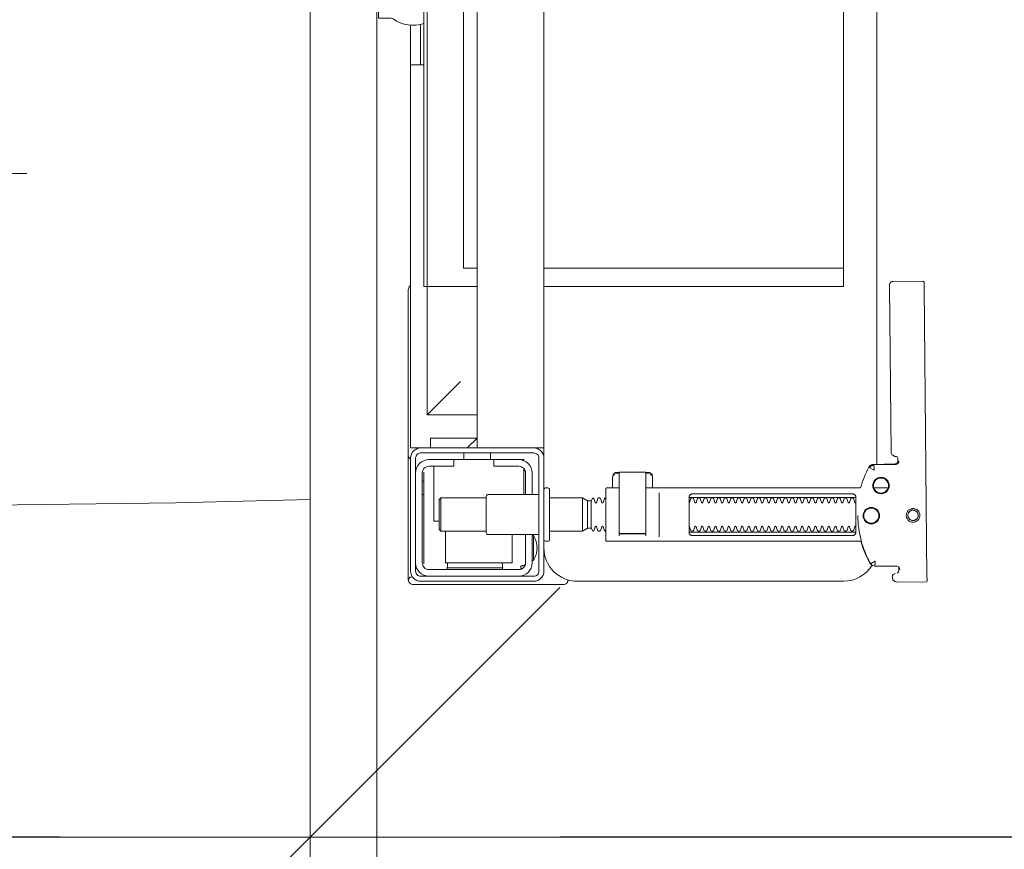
# Model space of a CAD drawing. Header units: millimetres. Extents: x 23192 to 177760, y -399809 to -79279.
# Tile 242 of 256: x 59706 to 59735, y -198014 to -197989. Entities that reach past the tile are written whole.
import ezdxf

# ---------------------------------------------------------------- set-up
doc = ezdxf.new("R2010")
doc.units = ezdxf.units.MM
doc.layers.get('0').update_dxf_attribs({"lineweight": 0})
for name, color, linetype, lineweight in [('!! 2 ZABUDOWA GK-MDF', 54, 'Continuous', 13), ('!! 2_wypos-sanitarne', 240, 'Continuous', 9), ('!! wymiary osi', 250, 'Continuous', 9)]:
    doc.layers.add(name, color=color, linetype=linetype, lineweight=lineweight)
doc.layers.add('!!_@ wypos sanit nd', color=7, linetype='Continuous', lineweight=0, plot=False)
doc.styles.add('TXT', font='simplex.shx')
doc.dimstyles.new('DIM50', dxfattribs={"dimscale": 5, "dimtxt": 2.5, "dimasz": 1.5, "dimexe": 0, "dimexo": 0, "dimgap": 0.5, "dimtad": 1, "dimdec": 4, "dimrnd": 0.5, "dimdsep": 46, "dimtxsty": 'TXT', "dimblk1": 'TICK1', "dimblk2": 'TICK1', "dimsah": 1, "dimcen": 0, "dimse1": 1, "dimse2": 1, "dimclrd": 1, "dimclre": 7, "dimclrt": 9, "dimadec": 0, "dimazin": 0, "dimtfac": 1, "dimtdec": 4, "dimtmove": 2, "dimatfit": 3, "dimldrblk": 'TICK1', "dimfxl": 1, "dimtolj": 1, "dimarcsym": 0})

# ---------------------------------------------------------------- blocks, each defined once
blk = doc.blocks.new('A$C6ce7c513')
at = {"lineweight": 0}
for points in [[(0.17745, -0.11986), (0.17695, -0.08064), (0.17646, -0.04094), (0.17548, -0.00049)], [(-0.17548, -0.00049), (0.17547, -0.00049)], [(0.07756, -0.08557), (0.07756, -0.09717)]]:
    blk.add_lwpolyline(points, dxfattribs=at)
blk = doc.blocks.new('A$Cff2eaf8b')
for points in [[(0.16424, 0.07378), (0.16327, 0.07377), (0.16304, 0.07374), (0.16282, 0.07366), (0.16262, 0.07353), (0.16265, 0.07357), (0.16258, 0.07337), (0.16257, 0.07317, -0.157432), (0.16238, 0.07258), (0.1621, 0.07218, -0.241147), (0.16129, 0.07175), (0.1115, 0.07128), (0.11133, 0.07127), (0.11119, 0.07127), (0.11107, 0.07127), (0.11094, 0.07128), (0.11078, 0.0713), (0.11062, 0.07135), (0.11047, 0.07143), (0.11033, 0.07153), (0.11022, 0.07165), (0.11012, 0.07179), (0.11005, 0.07194), (0.11001, 0.0721), (0.10999, 0.07227), (0.10995, 0.08127), (0.11022, 0.08166)], [(0.19647, 0.0744), (0.19626, 0.07438), (0.19604, 0.0743), (0.19585, 0.07417), (0.19566, 0.07396, 0.132231), (0.19551, 0.07346), (0.19546, 0.06691)], [(0.19768, 0.0731, 0.415336), (0.19869, 0.07211)], [(0.19885, 0.07212), (0.19898, 0.07212), (0.19912, 0.07213), (0.19927, 0.07216), (0.1994, 0.07222), (0.19953, 0.07229), (0.19965, 0.07238), (0.19975, 0.07248), (0.20007, 0.07294, 0.158481), (0.20025, 0.07353)], [(0.18031, 0.06175, 0.125713), (0.19466, 0.06556, 0.121439), (0.19519, 0.06605, -0.262119), (0.2, 0.0575), (0.2, -0.0225, -0.414214), (0.19, -0.0325), (0.18751, -0.0325, 0.405519), (0.188, -0.032), (0.188, -0.0313, 0.414214), (0.1875, -0.0308), (0.1725, -0.0308, 0.414214), (0.172, -0.0313), (0.172, -0.032, 0.405519), (0.17249, -0.0325, 0.001664), (0.15993, -0.0325)], [(0.172, -0.00986), (0.172, -0.01366, 0.414214), (0.1722, -0.01386), (0.18462, -0.01386), (0.1878, -0.01386, 0.414214), (0.188, -0.01366), (0.188, 0.06267), (0.18885, 0.06292), (0.18969, 0.06319), (0.19052, 0.0635), (0.19134, 0.06382), (0.19215, 0.06417), (0.19295, 0.06454), (0.19374, 0.06494), (0.19456, 0.06538), (0.19464, 0.06544), (0.19473, 0.0655), (0.19481, 0.06557), (0.19488, 0.06564), (0.19495, 0.06572), (0.19502, 0.06581)], [(0.17647, 0.01114, 0.182836), (0.17636, 0.01123), (0.17515, 0.01163, 0.050055), (0.175, 0.0119), (0.175, 0.01218, 0.050055), (0.17515, 0.01244), (0.17636, 0.01285, 0.719897), (0.17636, 0.01323), (0.17515, 0.01363, 0.050055), (0.175, 0.0139), (0.175, 0.01418, 0.050055), (0.17515, 0.01444), (0.17636, 0.01485, 0.719897), (0.17636, 0.01523), (0.17515, 0.01563, 0.050055), (0.175, 0.0159), (0.175, 0.01618, 0.050055), (0.17515, 0.01644), (0.17636, 0.01685, 0.719897), (0.17636, 0.01723), (0.17515, 0.01763, 0.050055), (0.175, 0.0179), (0.175, 0.01818, 0.050055), (0.17515, 0.01844), (0.17636, 0.01885, 0.719897), (0.17636, 0.01923), (0.17515, 0.01963, 0.050055), (0.175, 0.0199), (0.175, 0.02018, 0.050055), (0.17515, 0.02044), (0.17636, 0.02085, 0.719897), (0.17636, 0.02123), (0.17515, 0.02163, 0.050055), (0.175, 0.0219), (0.175, 0.02218, 0.050055), (0.17515, 0.02244), (0.17636, 0.02285, 0.719897), (0.17636, 0.02323), (0.17515, 0.02363, 0.050055), (0.175, 0.0239), (0.175, 0.02418, 0.050055), (0.17515, 0.02444), (0.17636, 0.02485, 0.719897), (0.17636, 0.02523), (0.17515, 0.02563, 0.050055), (0.175, 0.0259), (0.175, 0.02618, 0.050055), (0.17515, 0.02644), (0.17636, 0.02685, 0.719897), (0.17636, 0.02723), (0.17515, 0.02763, 0.050055), (0.175, 0.0279), (0.175, 0.02818, 0.050055), (0.17515, 0.02844), (0.17636, 0.02885, 0.719897), (0.17636, 0.02923), (0.17515, 0.02963, 0.050055), (0.175, 0.0299), (0.175, 0.03018, 0.050055), (0.17515, 0.03044), (0.17636, 0.03085, 0.719897), (0.17636, 0.03123), (0.17515, 0.03163, 0.050055), (0.175, 0.0319), (0.175, 0.03218, 0.050055), (0.17515, 0.03244), (0.17636, 0.03285, 0.719897), (0.17636, 0.03323), (0.17515, 0.03363, 0.050055), (0.175, 0.0339), (0.175, 0.03418, 0.050055), (0.17515, 0.03444), (0.17636, 0.03485, 0.719897), (0.17636, 0.03523), (0.17515, 0.03563, 0.050055), (0.175, 0.0359), (0.175, 0.03618, 0.050055), (0.17515, 0.03644), (0.17636, 0.03685, 0.719897), (0.17636, 0.03723), (0.17515, 0.03763, 0.050055), (0.175, 0.0379), (0.175, 0.03818, 0.050055), (0.17515, 0.03844), (0.17636, 0.03885, 0.719897), (0.17636, 0.03923), (0.17515, 0.03963, 0.050055), (0.175, 0.0399), (0.175, 0.04018, 0.050055), (0.17515, 0.04044), (0.17636, 0.04085, 0.719897), (0.17636, 0.04123), (0.17515, 0.04163, 0.050055), (0.175, 0.0419), (0.175, 0.04218, 0.050055), (0.17515, 0.04244), (0.17636, 0.04285, 0.719897), (0.17636, 0.04323), (0.17515, 0.04363, 0.050055), (0.175, 0.0439), (0.175, 0.04418, 0.050055), (0.17515, 0.04444), (0.17636, 0.04485, 0.719897), (0.17636, 0.04523), (0.17515, 0.04563, 0.050055), (0.175, 0.0459), (0.175, 0.04618, 0.050055), (0.17515, 0.04644), (0.17636, 0.04685, 0.719897), (0.17636, 0.04723), (0.17515, 0.04763, 0.050055), (0.175, 0.0479), (0.175, 0.04818, 0.050055), (0.17515, 0.04844), (0.17636, 0.04885, 0.719897), (0.17636, 0.04923), (0.17515, 0.04963, 0.050055), (0.175, 0.0499), (0.175, 0.05018, 0.050055), (0.17515, 0.05044), (0.17636, 0.05085, 0.719897), (0.17636, 0.05123), (0.17515, 0.05163, 0.050055), (0.175, 0.0519), (0.175, 0.05218, 0.050055), (0.17515, 0.05244), (0.17636, 0.05285, 0.719897), (0.17636, 0.05323), (0.17515, 0.05363, 0.050055), (0.175, 0.0539), (0.175, 0.05418, 0.050055), (0.17515, 0.05444), (0.17636, 0.05485, 0.719897), (0.17636, 0.05523), (0.17515, 0.05563, 0.050055), (0.175, 0.0559), (0.175, 0.05618, 0.050055), (0.17515, 0.05644), (0.17636, 0.05685, 0.719897), (0.17636, 0.05723), (0.17515, 0.05763, 0.050055), (0.175, 0.0579), (0.175, 0.05818, 0.050055), (0.17515, 0.05844), (0.17636, 0.05885, 0.719897), (0.17636, 0.05923), (0.17515, 0.05963, 0.050055), (0.175, 0.0599), (0.175, 0.06018, 0.050055), (0.17515, 0.06044), (0.17636, 0.06085, 0.474594), (0.17647, 0.06114)], [(0.18353, 0.06114, 0.474594), (0.18364, 0.06085), (0.18485, 0.06044, 0.050055), (0.185, 0.06018), (0.185, 0.0599, 0.050055), (0.18485, 0.05963), (0.18364, 0.05923, 0.719897), (0.18364, 0.05885), (0.18485, 0.05844, 0.050055), (0.185, 0.05818), (0.185, 0.0579, 0.050055), (0.18485, 0.05763), (0.18364, 0.05723, 0.719897), (0.18364, 0.05685), (0.18485, 0.05644, 0.050055), (0.185, 0.05618), (0.185, 0.0559, 0.050055), (0.18485, 0.05563), (0.18364, 0.05523, 0.719897), (0.18364, 0.05485), (0.18485, 0.05444, 0.050055), (0.185, 0.05418), (0.185, 0.0539, 0.050055), (0.18485, 0.05363), (0.18364, 0.05323, 0.719897), (0.18364, 0.05285), (0.18485, 0.05244, 0.050055), (0.185, 0.05218), (0.185, 0.0519, 0.050055), (0.18485, 0.05163), (0.18364, 0.05123, 0.719897), (0.18364, 0.05085), (0.18485, 0.05044, 0.050055), (0.185, 0.05018), (0.185, 0.0499, 0.050055), (0.18485, 0.04963), (0.18364, 0.04923, 0.719897), (0.18364, 0.04885), (0.18485, 0.04844, 0.050055), (0.185, 0.04818), (0.185, 0.0479, 0.050055), (0.18485, 0.04763), (0.18364, 0.04723, 0.719897), (0.18364, 0.04685), (0.18485, 0.04644, 0.050055), (0.185, 0.04618), (0.185, 0.0459, 0.050055), (0.18485, 0.04563), (0.18364, 0.04523, 0.719897), (0.18364, 0.04485), (0.18485, 0.04444, 0.050055), (0.185, 0.04418), (0.185, 0.0439, 0.050055), (0.18485, 0.04363), (0.18364, 0.04323, 0.719897), (0.18364, 0.04285), (0.18485, 0.04244, 0.050055), (0.185, 0.04218), (0.185, 0.0419, 0.050055), (0.18485, 0.04163), (0.18364, 0.04123, 0.719897), (0.18364, 0.04085), (0.18485, 0.04044, 0.050055), (0.185, 0.04018), (0.185, 0.0399, 0.050055), (0.18485, 0.03963), (0.18364, 0.03923, 0.719897), (0.18364, 0.03885), (0.18485, 0.03844, 0.050055), (0.185, 0.03818), (0.185, 0.0379, 0.050055), (0.18485, 0.03763), (0.18364, 0.03723, 0.719897), (0.18364, 0.03685), (0.18485, 0.03644, 0.050055), (0.185, 0.03618), (0.185, 0.0359, 0.050055), (0.18485, 0.03563), (0.18364, 0.03523, 0.719897), (0.18364, 0.03485), (0.18485, 0.03444, 0.050055), (0.185, 0.03418), (0.185, 0.0339, 0.050055), (0.18485, 0.03363), (0.18364, 0.03323, 0.719897), (0.18364, 0.03285), (0.18485, 0.03244, 0.050055), (0.185, 0.03218), (0.185, 0.0319, 0.050055), (0.18485, 0.03163), (0.18364, 0.03123, 0.719897), (0.18364, 0.03085), (0.18485, 0.03044, 0.050055), (0.185, 0.03018), (0.185, 0.0299, 0.050055), (0.18485, 0.02963), (0.18364, 0.02923, 0.719897), (0.18364, 0.02885), (0.18485, 0.02844, 0.050055), (0.185, 0.02818), (0.185, 0.0279, 0.050055), (0.18485, 0.02763), (0.18364, 0.02723, 0.719897), (0.18364, 0.02685), (0.18485, 0.02644, 0.050055), (0.185, 0.02618), (0.185, 0.0259, 0.050055), (0.18485, 0.02563), (0.18364, 0.02523, 0.719897), (0.18364, 0.02485), (0.18485, 0.02444, 0.050055), (0.185, 0.02418), (0.185, 0.0239, 0.050055), (0.18485, 0.02363), (0.18364, 0.02323, 0.719897), (0.18364, 0.02285), (0.18485, 0.02244, 0.050055), (0.185, 0.02218), (0.185, 0.0219, 0.050055), (0.18485, 0.02163), (0.18364, 0.02123, 0.719897), (0.18364, 0.02085), (0.18485, 0.02044, 0.050055), (0.185, 0.02018), (0.185, 0.0199, 0.050055), (0.18485, 0.01963), (0.18364, 0.01923, 0.719897), (0.18364, 0.01885), (0.18485, 0.01844, 0.050055), (0.185, 0.01818), (0.185, 0.0179, 0.050055), (0.18485, 0.01763), (0.18364, 0.01723, 0.719897), (0.18364, 0.01685), (0.18485, 0.01644, 0.050055), (0.185, 0.01618), (0.185, 0.0159, 0.050055), (0.18485, 0.01563), (0.18364, 0.01523, 0.719897), (0.18364, 0.01485), (0.18485, 0.01444, 0.050055), (0.185, 0.01418), (0.185, 0.0139, 0.050055), (0.18485, 0.01363), (0.18364, 0.01323, 0.719897), (0.18364, 0.01285), (0.18485, 0.01244, 0.050055), (0.185, 0.01218), (0.185, 0.0119, 0.050055), (0.18485, 0.01163), (0.18364, 0.01123, 0.182836), (0.18353, 0.01114)], [(0.18575, -0.00966), (0.18575, -0.00207), (0.18572, -0.00196), (0.18564, -0.00189), (0.18554, -0.00186), (0.18565, -0.00188), (0.18573, -0.00194), (0.18577, -0.00204), (0.18577, -0.00966), (0.18574, -0.00977), (0.18566, -0.00984), (0.18547, -0.00986), (0.18558, -0.00981), (0.18563, -0.00966), (0.18563, -0.00206), (0.18557, -0.00191), (0.18547, -0.00186), (0.16743, -0.00186, 0.414214), (0.16723, -0.00206), (0.16723, -0.00966, 0.414214), (0.16743, -0.00986), (0.18547, -0.00986)], [(0.18555, -0.00986, 0.414213), (0.18575, -0.00966), (0.18575, -0.00207), (0.18575, -0.00966), (0.18572, -0.00977), (0.18564, -0.00984), (0.18554, -0.00986)], [(0.175, -0.01382), (0.175, -0.01406, -0.050055), (0.17515, -0.01432), (0.17636, -0.01473, -0.719897), (0.17636, -0.01511), (0.17515, -0.01552, -0.050055), (0.175, -0.01578), (0.175, -0.01606, -0.050055), (0.17515, -0.01632), (0.17636, -0.01673, -0.719897), (0.17636, -0.01711), (0.17515, -0.01752, -0.050055), (0.175, -0.01778), (0.1759, -0.0183), (0.1759, -0.01936), (0.175, -0.02092), (0.175, -0.0308)], [(0.185, -0.01382), (0.185, -0.01406, 0.050055), (0.18485, -0.01432), (0.18364, -0.01473, 0.719897), (0.18364, -0.01511), (0.18485, -0.01552, 0.050055), (0.185, -0.01578), (0.185, -0.01606, 0.050055), (0.18485, -0.01632), (0.18364, -0.01673, 0.719897), (0.18364, -0.01711), (0.18485, -0.01752, 0.050055), (0.185, -0.01778), (0.1841, -0.0183), (0.1841, -0.01936), (0.185, -0.02092), (0.185, -0.0308)], [(0.2001, -0.02534, 0.126559), (0.19961, -0.02525)], [(0.20099, -0.02671, 0.198909), (0.20055, -0.02564, 0.091301), (0.2001, -0.02534)], [(0.174, -0.034), (0.174, -0.0493, 0.414214), (0.1745, -0.0498), (0.1855, -0.0498, 0.414214), (0.186, -0.0493), (0.186, -0.034)], [(0.19375, -0.03562, 0.119096), (0.19, -0.03454, 0.119096), (0.18625, -0.03562)], [(0.16379, -0.0385), (0.1635, -0.0385), (0.1635, -0.04, -0.414214), (0.1675, -0.036), (0.174, -0.036)], [(0.174, -0.038), (0.1675, -0.038, 0.414214), (0.1655, -0.04), (0.1655, -0.0475), (0.1635, -0.0475), (0.1635, -0.067, 0.414214), (0.1675, -0.071)], [(0.1635, -0.0595), (0.1655, -0.0595), (0.1655, -0.067, 0.414214), (0.1675, -0.069), (0.1945, -0.069, 0.414214), (0.1965, -0.067), (0.1965, -0.04, 0.414214), (0.1945, -0.038), (0.186, -0.038)], [(0.19375, -0.036), (0.19375, -0.03562), (0.18625, -0.03562), (0.18625, -0.036), (0.1945, -0.036, -0.414214), (0.1985, -0.04)], [(0.1945, -0.04497), (0.19515, -0.04496), (0.19542, -0.04496), (0.1956, -0.04496), (0.19566, -0.04496, 0.116465), (0.19589, -0.0449), (0.196, -0.04485), (0.196, -0.06155), (0.19589, -0.0615, 0.116465), (0.19566, -0.06144), (0.19542, -0.06144), (0.19515, -0.06144), (0.1945, -0.06143)], [(0.1945, -0.071, 0.414214), (0.1985, -0.067)], [(-0.04, -0.0685), (-0.03255, -0.0685, 0.236962), (-0.03118, -0.07775, -0.154353), (-0.031, -0.07832), (-0.031, -0.08218), (0.031, -0.08218), (0.031, -0.07832, -0.154353), (0.03118, -0.07775, 0.236962), (0.03255, -0.0685), (0.04, -0.0685)], [(0.11124, -0.0725), (0.11142, -0.07274), (0.11165, -0.07293), (0.11192, -0.07308), (0.1122, -0.07317), (0.1125, -0.0732), (0.1623, -0.0732, 0.326231), (0.16325, -0.0725)], [(0.1987, -0.07216, 0.000114), (0.1987, -0.07216, 0.517015), (0.20003, -0.07309), (0.19993, -0.07313), (0.19983, -0.07315), (0.19971, -0.07318), (0.19958, -0.07319), (0.19948, -0.07319), (0.19903, -0.07319), (0.19841, -0.07319), (0.19771, -0.07319), (0.16427, -0.07319), (0.16392, -0.07319), (0.16356, -0.07319), (0.16323, -0.07319), (0.16293, -0.07319), (0.16269, -0.07319), (0.16249, -0.07319), (0.16236, -0.07319)], [(0.2001, -0.07306, 0.091301), (0.20055, -0.07276, 0.198909), (0.20099, -0.0717)]]:
    blk.add_lwpolyline(points, format="xyb")
for points in [[(0.19864, 0.08252), (0.11173, 0.08169)], [(0.20013, 0.08252), (0.20025, 0.07353)], [(0.1651, 0.06653), (0.16492, 0.07312), (0.1649, 0.07329), (0.16485, 0.07345), (0.16478, 0.07361), (0.16467, 0.07374), (0.16455, 0.07386), (0.16441, 0.07396), (0.16425, 0.07403), (0.16409, 0.07408), (0.16391, 0.07409)], [(0.19757, 0.07355), (0.19749, 0.07368), (0.19738, 0.0738), (0.19726, 0.0739), (0.19713, 0.07399), (0.19698, 0.07405), (0.19683, 0.07408), (0.19667, 0.07409), (0.19577, 0.07408)], [(0.16386, 0.07389), (0.16409, 0.07384), (0.16425, 0.07378), (0.1644, 0.07368), (0.16452, 0.07356), (0.16463, 0.07342), (0.16471, 0.07326), (0.16476, 0.07309), (0.16478, 0.07292), (0.16496, 0.06636), (0.16497, 0.06624), (0.16498, 0.06614), (0.165, 0.06604), (0.16503, 0.06594), (0.16507, 0.06584), (0.16511, 0.06575), (0.16516, 0.06566), (0.16521, 0.06557), (0.16527, 0.06549), (0.16534, 0.0654), (0.16542, 0.06533), (0.1655, 0.06526), (0.16558, 0.06519), (0.16567, 0.06513), (0.16576, 0.06508), (0.16651, 0.0647), (0.16726, 0.06433), (0.16803, 0.06399), (0.16881, 0.06367), (0.1696, 0.06337), (0.17039, 0.06309), (0.17119, 0.06284), (0.172, 0.0626), (0.172, -0.00186)], [(0.172, 0.07087), (0.172, 0.06656)], [(0.16493, 0.0675), (-0.16477, 0.0675)], [(0.17483, 0.06014), (0.17483, 0.01214)], [(0.18523, 0.01214), (0.18523, 0.06014)], [(-0.11847, -0.0325), (-0.11847, 0.0575), (0.11153, 0.0575), (0.11153, -0.0325)], [(0.10602, 0.0575), (0.10602, -0.0325)], [(0.16811, -0.00015), (0.16776, -0.00056), (0.16776, -0.00022), (0.16779, -0.00011), (0.16786, -0.00004), (0.16797, 0), (0.1681, 0.00001), (0.16822, 0.00001), (0.16841, 0.00003), (0.16887, 0.00014), (0.172, 0.00014)], [(0.16848, 0.00006), (0.16856, 0.00012), (0.16876, 0.00014)], [(0.18662, 0.00214), (0.17345, 0.00214)], [(0.16732, -0.0019), (0.16732, -0.00074), (0.16736, -0.00062), (0.16746, -0.00054), (0.16767, -0.00049)], [(0.16751, -0.00165), (0.16754, -0.00139), (0.16766, -0.00086)], [(0.17371, -0.00186), (0.18481, -0.00186), (0.18637, -0.00186)], [(0.16767, -0.01124), (0.16755, -0.01122), (0.16746, -0.01119), (0.16737, -0.01112), (0.16732, -0.01098), (0.16732, -0.00983)], [(0.16766, -0.01087), (0.16754, -0.01033), (0.16751, -0.01008)], [(0.172, -0.01186), (0.16887, -0.01186), (0.16841, -0.01176), (0.16831, -0.01174), (0.16819, -0.01174), (0.16806, -0.01173), (0.16794, -0.01172), (0.16783, -0.01166), (0.16776, -0.01151), (0.16776, -0.01117), (0.16811, -0.01157)], [(0.16876, -0.01186), (0.16866, -0.01186), (0.16848, -0.01178)], [(0.18558, -0.00986), (0.18637, -0.00986)], [(0.1759, -0.0183), (0.1841, -0.0183)], [(0.1841, -0.01936), (0.1759, -0.01936)], [(0.185, -0.02092), (0.175, -0.02092)], [(0.19962, -0.02522), (0.19976, -0.02523), (0.19987, -0.02526), (0.20001, -0.0253)], [(0.20099, -0.02671), (0.20099, -0.0717)], [(-0.16, -0.0355), (-0.16, -0.0325), (0.16, -0.0325), (0.16, -0.0355)], [(0.16, -0.0485), (0.16, -0.0365)], [(0.167, -0.03806), (0.16693, -0.03815), (0.16687, -0.03825), (0.16681, -0.03837), (0.16675, -0.0385)], [(0.19499, -0.03806), (0.19506, -0.03814), (0.19512, -0.03823), (0.19517, -0.03833), (0.19521, -0.03842), (0.19525, -0.03853), (0.19528, -0.03863), (0.19531, -0.03874), (0.19533, -0.03885), (0.19535, -0.03896), (0.19537, -0.03907), (0.19538, -0.03917), (0.19539, -0.03927), (0.19537, -0.03937), (0.19547, -0.0394), (0.19557, -0.0394), (0.19567, -0.0394), (0.19578, -0.0394), (0.19589, -0.0394), (0.19612, -0.0394), (0.19616, -0.0393), (0.19615, -0.03919), (0.19613, -0.03907), (0.19609, -0.03894), (0.19605, -0.03882), (0.19594, -0.03861)], [(0.1635, -0.0475), (0.1635, -0.04)], [(0.174, -0.0385), (0.16618, -0.0385)], [(0.186, -0.042), (0.1945, -0.042), (0.1945, -0.062), (0.185, -0.062)], [(0.19591, -0.04489), (0.19602, -0.04489), (0.19615, -0.04489), (0.19632, -0.04489), (0.1965, -0.04489)], [(0.1615, -0.0485), (0.1635, -0.0485)], [(0.175, -0.0498), (0.175, -0.06346), (0.1755, -0.06396), (0.1845, -0.06396), (0.185, -0.06346), (0.185, -0.0498)], [(0.16, -0.0555), (0.157, -0.0525), (0.16, -0.0525), (-0.16, -0.0525), (-0.157, -0.0525), (-0.16, -0.0555)], [(0.10602, -0.0525), (0.10602, -0.05658), (-0.11847, -0.05658)], [(0.11153, -0.0525), (0.11153, -0.0675), (0.15, -0.0675)], [(0.14, -0.0575), (0.15, -0.0675), (0.15, -0.0525)], [(0.16, -0.0665), (0.157, -0.0665), (0.157, -0.0525)], [(0.1615, -0.0565), (0.1635, -0.0565)], [(0.1965, -0.06151), (0.19632, -0.06151), (0.19615, -0.06151), (0.19602, -0.06151), (0.19591, -0.06151)], [(0.1655, -0.0655), (0.182, -0.0655), (0.182, -0.06396)], [(0.185, -0.06346), (0.175, -0.06346)], [(0.03283, -0.0695), (0.045, -0.0695)], [(0.16, -0.0695), (0.16, -0.0725), (0.03305, -0.0725)], [(0.045, -0.0685), (0.045, -0.0725)], [(0.16721, -0.0685), (0.19466, -0.0685), (0.19478, -0.0685)], [(0.17, -0.069), (0.17, -0.0685)], [(0.174, -0.069), (0.174, -0.0685)]]:
    blk.add_lwpolyline(points)
for points in [[(0.18024, 0.0763), (0.18044, 0.07631), (0.18064, 0.07634), (0.18083, 0.07639), (0.18102, 0.07646), (0.1812, 0.07655), (0.18138, 0.07665), (0.18154, 0.07677), (0.18168, 0.07691), (0.18182, 0.07706), (0.18193, 0.07722), (0.18204, 0.0774), (0.18212, 0.07758), (0.18219, 0.07777), (0.18223, 0.07796), (0.18226, 0.07816), (0.18227, 0.07836), (0.18226, 0.07857), (0.18223, 0.07876), (0.18217, 0.07896), (0.18211, 0.07915), (0.18202, 0.07933), (0.18191, 0.0795), (0.18179, 0.07966), (0.18165, 0.07981), (0.1815, 0.07994), (0.18134, 0.08006), (0.18117, 0.08016), (0.18099, 0.08024), (0.1808, 0.08031), (0.1806, 0.08036), (0.1804, 0.08038), (0.1802, 0.08039), (0.18, 0.08038), (0.1798, 0.08035), (0.17961, 0.0803), (0.17942, 0.08023), (0.17924, 0.08014), (0.17907, 0.08004), (0.17891, 0.07992), (0.17876, 0.07978), (0.17863, 0.07963), (0.17851, 0.07947), (0.17841, 0.07929), (0.17832, 0.07911), (0.17826, 0.07892), (0.17821, 0.07872), (0.17818, 0.07853), (0.17817, 0.07832), (0.17819, 0.07812), (0.17822, 0.07793), (0.17827, 0.07773), (0.17834, 0.07754), (0.17842, 0.07736), (0.17853, 0.07719), (0.17865, 0.07703), (0.17879, 0.07688), (0.17894, 0.07675), (0.1791, 0.07663), (0.17927, 0.07653), (0.17946, 0.07645), (0.17965, 0.07638), (0.17984, 0.07633), (0.18004, 0.07631)], [(0.18023, 0.07679), (0.18038, 0.0768), (0.18053, 0.07682), (0.18068, 0.07686), (0.18082, 0.07691), (0.18096, 0.07698), (0.18109, 0.07706), (0.18121, 0.07715), (0.18132, 0.07725), (0.18143, 0.07737), (0.18151, 0.07749), (0.18159, 0.07762), (0.18166, 0.07776), (0.18171, 0.0779), (0.18174, 0.07805), (0.18176, 0.0782), (0.18177, 0.07835), (0.18176, 0.0785), (0.18174, 0.07866), (0.1817, 0.0788), (0.18164, 0.07895), (0.18158, 0.07908), (0.1815, 0.07921), (0.18141, 0.07933), (0.1813, 0.07944), (0.18119, 0.07955), (0.18107, 0.07964), (0.18093, 0.07971), (0.1808, 0.07978), (0.18065, 0.07983), (0.18051, 0.07986), (0.18036, 0.07988), (0.1802, 0.07989), (0.18005, 0.07988), (0.1799, 0.07986), (0.17975, 0.07982), (0.17961, 0.07976), (0.17947, 0.0797), (0.17935, 0.07962), (0.17922, 0.07953), (0.17911, 0.07942), (0.17901, 0.07931), (0.17892, 0.07919), (0.17884, 0.07906), (0.17878, 0.07892), (0.17873, 0.07877), (0.1787, 0.07863), (0.17867, 0.07848), (0.17867, 0.07832), (0.17868, 0.07817), (0.1787, 0.07802), (0.17874, 0.07787), (0.17879, 0.07773), (0.17886, 0.07759), (0.17894, 0.07746), (0.17903, 0.07734), (0.17913, 0.07723), (0.17925, 0.07713), (0.17937, 0.07704), (0.1795, 0.07696), (0.17964, 0.0769), (0.17978, 0.07685), (0.17993, 0.07682), (0.18008, 0.07679)], [(0.16587, 0.06536), (0.16582, 0.06538), (0.16577, 0.06542), (0.16573, 0.06545), (0.16568, 0.06549), (0.16563, 0.06553), (0.16558, 0.06558), (0.16553, 0.06563), (0.16548, 0.06568), (0.16544, 0.06573), (0.1654, 0.06579), (0.16536, 0.06585), (0.16532, 0.06591), (0.16529, 0.06597), (0.16526, 0.06603), (0.16523, 0.0661), (0.16521, 0.06616), (0.16519, 0.06623), (0.16517, 0.06629), (0.16515, 0.06636), (0.16514, 0.06642), (0.16514, 0.06648), (0.16513, 0.06654), (0.16513, 0.06659), (0.16518, 0.06661), (0.16643, 0.06666), (0.16648, 0.06666), (0.16654, 0.06666), (0.16659, 0.06668), (0.16664, 0.06665), (0.16661, 0.06661), (0.16658, 0.06656), (0.16655, 0.06651), (0.16652, 0.06645), (0.16594, 0.06536)], [(0.18533, 0.06114), (0.18541, 0.06113), (0.1855, 0.06112), (0.18559, 0.06111), (0.18567, 0.06108), (0.18575, 0.06105), (0.18583, 0.06101), (0.18591, 0.06096), (0.18597, 0.0609), (0.18604, 0.06084), (0.18609, 0.06076), (0.18615, 0.06068), (0.18619, 0.06058), (0.18623, 0.06048), (0.18625, 0.06037), (0.18627, 0.06025), (0.18628, 0.06014), (0.18628, 0.01214), (0.18627, 0.01202), (0.18625, 0.01191), (0.18623, 0.0118), (0.18619, 0.01169), (0.18615, 0.0116), (0.18609, 0.01151), (0.18604, 0.01144), (0.18597, 0.01137), (0.18591, 0.01131), (0.18583, 0.01126), (0.18575, 0.01122), (0.18567, 0.01119), (0.18559, 0.01117), (0.1855, 0.01115), (0.18541, 0.01114), (0.18533, 0.01114), (0.17475, 0.01114), (0.17466, 0.01114), (0.17457, 0.01115), (0.17449, 0.01117), (0.1744, 0.01119), (0.17432, 0.01122), (0.17424, 0.01126), (0.17416, 0.01131), (0.17409, 0.01137), (0.17403, 0.01144), (0.17397, 0.01151), (0.17392, 0.0116), (0.17387, 0.01169), (0.17384, 0.0118), (0.17381, 0.01191), (0.17379, 0.01202), (0.17379, 0.01214), (0.17379, 0.06014), (0.17379, 0.06025), (0.17381, 0.06037), (0.17384, 0.06048), (0.17387, 0.06058), (0.17392, 0.06068), (0.17397, 0.06076), (0.17403, 0.06084), (0.17409, 0.0609), (0.17416, 0.06096), (0.17424, 0.06101), (0.17432, 0.06105), (0.1744, 0.06108), (0.17449, 0.06111), (0.17457, 0.06112), (0.17466, 0.06113), (0.17475, 0.06114)], [(-0.11847, -0.0685), (0.11153, -0.0685), (0.11153, -0.0675), (-0.11847, -0.0675)]]:
    blk.add_lwpolyline(points, close=True)
for points in [[(0.19546, 0.0669), (0.19546, 0.0669), (0.19546, 0.0669), (0.19546, 0.06691), (0.19546, 0.06691), (0.19546, 0.06691), (0.19546, 0.06691), (0.19546, 0.06691), (0.19546, 0.06691), (0.19546, 0.06691), (0.19546, 0.06691), (0.19546, 0.06691), (0.19546, 0.06691), (0.19546, 0.06691), (0.19546, 0.06691), (0.19546, 0.06691), (0.19546, 0.06691), (0.19546, 0.06691), (0.19546, 0.06691), (0.19546, 0.06691), (0.19546, 0.0669), (0.19546, 0.0669), (0.19546, 0.0669), (0.19546, 0.0669), (0.19546, 0.0669), (0.19546, 0.0669), (0.19546, 0.0669), (0.19546, 0.0669), (0.19546, 0.0669), (0.19546, 0.0669), (0.19546, 0.0669), (0.19546, 0.0669), (0.19546, 0.0669), (0.19546, 0.0669), (0.19546, 0.0669), (0.19546, 0.0669), (0.19545, 0.0669), (0.19545, 0.06691), (0.19545, 0.06691), (0.19545, 0.06691), (0.19545, 0.06691), (0.19545, 0.06691), (0.19545, 0.06691), (0.19545, 0.06691), (0.19545, 0.06691), (0.19544, 0.06691), (0.19544, 0.06691), (0.19544, 0.0669), (0.19544, 0.0669), (0.19544, 0.0669), (0.19543, 0.0669), (0.19543, 0.0669), (0.19543, 0.0669), (0.19543, 0.0669), (0.19543, 0.0669), (0.19543, 0.0669), (0.19543, 0.0669), (0.19542, 0.0669), (0.19542, 0.0669), (0.19542, 0.0669), (0.19542, 0.0669), (0.19542, 0.0669), (0.19541, 0.0669), (0.19541, 0.0669), (0.19541, 0.0669), (0.19541, 0.0669), (0.19541, 0.0669), (0.1954, 0.0669), (0.1954, 0.0669), (0.1954, 0.0669), (0.19539, 0.0669), (0.19539, 0.0669), (0.19539, 0.0669), (0.19537, 0.06691), (0.19537, 0.06691), (0.19537, 0.06691), (0.19536, 0.06691), (0.19536, 0.06691), (0.19535, 0.06691), (0.19535, 0.06691), (0.19534, 0.06691), (0.19534, 0.06691), (0.19533, 0.06691), (0.19533, 0.06691), (0.19532, 0.06691), (0.19532, 0.06691), (0.19531, 0.06691), (0.19531, 0.06691), (0.1953, 0.06691), (0.19529, 0.06691), (0.19529, 0.06691), (0.19528, 0.06691), (0.19527, 0.06691), (0.19527, 0.06691), (0.19526, 0.06691), (0.19525, 0.06691), (0.19524, 0.06691), (0.19523, 0.06691), (0.19523, 0.06691), (0.19522, 0.06691), (0.19521, 0.06691), (0.1952, 0.06691), (0.19519, 0.06691), (0.19518, 0.06691), (0.19517, 0.06691), (0.19516, 0.06691), (0.19515, 0.06691), (0.19514, 0.06691), (0.19513, 0.06691), (0.19512, 0.06691), (0.19511, 0.06691), (0.1951, 0.06691), (0.19509, 0.06691), (0.19508, 0.06691), (0.19507, 0.06691), (0.19506, 0.06691), (0.19505, 0.06691), (0.19504, 0.06691), (0.19503, 0.06691), (0.19502, 0.06691), (0.19501, 0.06691), (0.19499, 0.06691), (0.19498, 0.06691), (0.19497, 0.06691), (0.19496, 0.06691), (0.19495, 0.06691), (0.19494, 0.06692), (0.19492, 0.06692), (0.19491, 0.06692), (0.1949, 0.06692), (0.19489, 0.06692), (0.19487, 0.06692), (0.19486, 0.06692), (0.19485, 0.06692), (0.19484, 0.06692), (0.19482, 0.06692), (0.19481, 0.06692), (0.19469, 0.06692), (0.19464, 0.06692), (0.19459, 0.06692), (0.19456, 0.06692), (0.19453, 0.06692), (0.19451, 0.06692), (0.19448, 0.06692), (0.19445, 0.06692), (0.19443, 0.06692), (0.1944, 0.06692), (0.19438, 0.06692), (0.19435, 0.06692), (0.19433, 0.06692), (0.1943, 0.06692), (0.19428, 0.06692), (0.19427, 0.06692), (0.19425, 0.06692), (0.19423, 0.06692), (0.19422, 0.06692), (0.19421, 0.06692), (0.19419, 0.06692), (0.19418, 0.06692), (0.19418, 0.06692), (0.19417, 0.06692), (0.19416, 0.06692), (0.19416, 0.06692), (0.19415, 0.06692), (0.19415, 0.06693), (0.19414, 0.06693), (0.19414, 0.06693), (0.19413, 0.06693), (0.19413, 0.06693), (0.19412, 0.06693), (0.19412, 0.06693), (0.19411, 0.06693), (0.19411, 0.06693), (0.19411, 0.06692), (0.1941, 0.06692), (0.1941, 0.06692), (0.1941, 0.06692), (0.19409, 0.06692), (0.19409, 0.06692), (0.19409, 0.06692), (0.19408, 0.06692), (0.19408, 0.06692), (0.19408, 0.06692), (0.19407, 0.06692), (0.19407, 0.06692), (0.19406, 0.06692), (0.19406, 0.06692), (0.19406, 0.06692), (0.19406, 0.06692), (0.19405, 0.06692), (0.19405, 0.06692), (0.19405, 0.06692), (0.19405, 0.06692), (0.19404, 0.06693), (0.19404, 0.06693), (0.19404, 0.06693), (0.19403, 0.06693), (0.19403, 0.06693), (0.19402, 0.06693), (0.19402, 0.06694), (0.19402, 0.06694), (0.19401, 0.06694), (0.19401, 0.06694), (0.19401, 0.06694), (0.194, 0.06694), (0.194, 0.06694), (0.194, 0.06694), (0.194, 0.06694), (0.194, 0.06694), (0.194, 0.06694), (0.19399, 0.06694), (0.19399, 0.06694), (0.19399, 0.06694), (0.19399, 0.06694), (0.19399, 0.06694), (0.19399, 0.06694), (0.19399, 0.06694), (0.19398, 0.06694), (0.19398, 0.06694), (0.19398, 0.06694), (0.19398, 0.06693), (0.19398, 0.06693), (0.19397, 0.06693), (0.19397, 0.06693), (0.19397, 0.06693), (0.19397, 0.06693), (0.19397, 0.06692), (0.19397, 0.06692), (0.19397, 0.06692), (0.19397, 0.06692), (0.19397, 0.06692), (0.19397, 0.06691), (0.19397, 0.06691), (0.19397, 0.06691), (0.19397, 0.06691), (0.19397, 0.0669), (0.19397, 0.0669), (0.19397, 0.0669), (0.19397, 0.0669), (0.19397, 0.0669), (0.19397, 0.06689), (0.19397, 0.06689), (0.19397, 0.06689), (0.19397, 0.06689), (0.19397, 0.06689), (0.19397, 0.06688), (0.19397, 0.06688), (0.19398, 0.06688), (0.19398, 0.06688), (0.19398, 0.06688), (0.19398, 0.06687), (0.19399, 0.06687), (0.19399, 0.06687), (0.19399, 0.06687), (0.194, 0.06686), (0.194, 0.06686), (0.19401, 0.06685), (0.19401, 0.06685), (0.19401, 0.06685), (0.19402, 0.06684), (0.19402, 0.06684), (0.19402, 0.06684), (0.19402, 0.06683), (0.19403, 0.06683), (0.19403, 0.06683), (0.19403, 0.06682), (0.19403, 0.06682), (0.19403, 0.06682), (0.19403, 0.06681), (0.19403, 0.06681), (0.19404, 0.06681), (0.19404, 0.06681), (0.19404, 0.0668), (0.19404, 0.0668), (0.19404, 0.0668), (0.19404, 0.06679), (0.19405, 0.06679), (0.19405, 0.06679), (0.19405, 0.06678), (0.19405, 0.06678), (0.19405, 0.06677), (0.19406, 0.06677), (0.19406, 0.06677), (0.19406, 0.06676), (0.19406, 0.06676), (0.19407, 0.06675), (0.19407, 0.06675), (0.19407, 0.06674), (0.19408, 0.06673), (0.19408, 0.06672), (0.19409, 0.06671), (0.1941, 0.0667), (0.1941, 0.06669), (0.19411, 0.06668), (0.19412, 0.06666), (0.19414, 0.06663), (0.19416, 0.06659), (0.19418, 0.06655), (0.19419, 0.06653), (0.1942, 0.06652), (0.19421, 0.0665), (0.19422, 0.06648), (0.19423, 0.06646), (0.19433, 0.06627), (0.19434, 0.06626), (0.19435, 0.06624), (0.19436, 0.06622), (0.19437, 0.06621), (0.19438, 0.06619), (0.19439, 0.06618), (0.1944, 0.06616), (0.1944, 0.06614), (0.19441, 0.06613), (0.19442, 0.06611), (0.19443, 0.0661), (0.19444, 0.06608), (0.19445, 0.06607), (0.19445, 0.06605), (0.19446, 0.06604), (0.19447, 0.06603), (0.19448, 0.06601), (0.19448, 0.066), (0.19449, 0.06598), (0.1945, 0.06597), (0.19451, 0.06596), (0.19451, 0.06595), (0.19452, 0.06593), (0.19453, 0.06592), (0.19453, 0.06591), (0.19454, 0.0659), (0.19455, 0.06588), (0.19455, 0.06587), (0.19456, 0.06586), (0.19457, 0.06585), (0.19457, 0.06584), (0.19458, 0.06583), (0.19458, 0.06582), (0.19459, 0.06581), (0.19459, 0.0658), (0.1946, 0.06579), (0.1946, 0.06578), (0.19461, 0.06577), (0.19461, 0.06576), (0.19462, 0.06575), (0.19462, 0.06574), (0.19463, 0.06573), (0.19463, 0.06572), (0.19464, 0.06572), (0.19464, 0.06571), (0.19464, 0.0657), (0.19465, 0.06569), (0.19465, 0.06569), (0.19466, 0.06568), (0.19466, 0.06567), (0.19466, 0.06567), (0.19467, 0.06566), (0.19467, 0.06566), (0.19467, 0.06565), (0.19467, 0.06565), (0.19468, 0.06564), (0.19468, 0.06564), (0.19468, 0.06564), (0.19468, 0.06563), (0.19468, 0.06563), (0.19468, 0.06563), (0.19468, 0.06563), (0.19468, 0.06563), (0.19468, 0.06562), (0.19469, 0.06562), (0.19469, 0.06562), (0.19469, 0.06562), (0.19469, 0.06562), (0.19469, 0.06562), (0.19469, 0.06562), (0.19469, 0.06561), (0.19469, 0.06561), (0.19469, 0.06561), (0.19469, 0.06561), (0.19469, 0.06561), (0.19469, 0.06561), (0.19469, 0.06561), (0.19469, 0.06561), (0.19469, 0.06561), (0.19469, 0.06561), (0.19469, 0.06561), (0.19469, 0.06561), (0.19469, 0.06561), (0.19469, 0.06561), (0.19469, 0.06561), (0.19469, 0.06561), (0.19469, 0.0656), (0.19469, 0.0656), (0.19469, 0.0656), (0.19469, 0.0656), (0.19469, 0.0656), (0.19469, 0.0656), (0.19468, 0.0656), (0.19468, 0.0656), (0.19468, 0.0656), (0.19468, 0.0656), (0.19468, 0.0656), (0.19468, 0.0656), (0.19468, 0.0656), (0.19469, 0.0656), (0.19469, 0.0656), (0.19469, 0.0656), (0.19469, 0.0656), (0.19469, 0.0656), (0.19469, 0.0656), (0.19469, 0.0656), (0.19469, 0.0656), (0.19469, 0.0656), (0.19469, 0.0656), (0.19469, 0.0656), (0.19469, 0.0656, 0.269557)], [(0.16, -0.0695), (0.16, -0.0355, -0.414214), (0.163, -0.0325), (0.197, -0.0325, -0.414214), (0.2, -0.0355), (0.2, -0.0695, -0.414214), (0.197, -0.0725), (0.163, -0.0725, -0.414214)], [(0.1985, -0.0355), (0.1985, -0.0695, -0.414214), (0.197, -0.071), (0.163, -0.071, -0.414214), (0.1615, -0.0695), (0.1615, -0.0355, -0.414214), (0.163, -0.034), (0.197, -0.034, -0.414214)]]:
    blk.add_lwpolyline(points, format="xyb", close=True)
for centre, radius in [((0.17128, 0.06872), 0.00247), ((0.17128, 0.06871), 0.00227), ((0.18031, 0.0658), 0.00247), ((0.18031, 0.0658), 0.00227)]:
    blk.add_circle(centre, radius)
for centre, major_axis, ratio, start_param, end_param in [((0.11145, 0.08128), (-0.0015, -0.00001), 0.008666, 6.276938, 6.283143), ((0.11172, 0.08167), (0.0015, 0.00001), 0.008666, 1.564549, 3.135353), ((0.19863, 0.08251), (0.0015, 0.00001), 0.008666, 0.000034, 1.564556), ((0.16326, 0.07477), (0.00001, -0.001), 0.006244, 0, 0.008667), ((0.19846, 0.074), (-0.000892, -0.000453), 0.001081, 6.273741, 6.283185), ((0.19868, 0.07311), (-0.001, -0.00001), 0.00236, 6.276941, 6.283185), ((0.19849, 0.07212), (0.000501, 0.000005), 0.008666, 5.12776, 5.491123), ((0.19868, 0.07311), (0.000013, -0.001), 0.403131, 6.273715, 6.283185), ((0.19883, 0.07312), (0.000018, -0.001), 0.702652, 6.271005, 6.283185), ((0.19875, 0.07351), (0.0015, 0.00002), 0.011557, 6.27692, 6.283202), ((0.17484, 0.06014), (0, 0.001), 0.006244, 0, 1.570796), ((0.18031, 0.06225), (0.000005, -0.0005), 0.006244, 0, 0.008667), ((0.18524, 0.06014), (0, -0.001), 0.006244, 3.141593, 4.712389), ((0.17484, 0.01214), (0, -0.001), 0.006244, 4.712389, 6.283185), ((0.18524, 0.01214), (0, -0.001), 0.006244, 4.712389, 6.283185), ((0.16768, -0.00069), (-0.000013, 0.0002), 0.199357, 6.276703, 6.276744), ((0.16768, -0.01104), (-0.000013, -0.0002), 0.199357, 0.006339, 0.00638)]:
    blk.add_ellipse(centre, major_axis=major_axis, ratio=ratio, start_param=start_param, end_param=end_param)
blk = doc.blocks.new('TICK1')
at = {"color": 0}
for p, q in [((0, -1.4), (0, 1.4)), ((0, 0), (-1, 0))]:
    blk.add_line(p, q, dxfattribs=at)
at = {"color": 2}
blk.add_line((-1, -1), (1, 1), dxfattribs=at)
blk = doc.blocks.new('*D2988')
at = {"layer": '!! wymiary osi', "color": 1, "lineweight": -2, "transparency": 16777216}
blk.add_line((59740.067, -198013.312), (59722.067, -198013.312), dxfattribs=at)
at = {"layer": 'DEFPOINTS', "color": 0, "transparency": 16777216}
for p in [(59714.567, -198013.312), (59714.567, -198056.128), (59747.567, -198056.128)]:
    blk.add_point(p, dxfattribs=at)
at = {"layer": '!! wymiary osi', "color": 1, "lineweight": -2, "transparency": 16777216, "xscale": 7.5, "yscale": 7.5, "zscale": 7.5, "rotation": 180}
blk.add_blockref('TICK1', (59714.567, -198013.312), dxfattribs=at)
at = {"layer": '!! wymiary osi', "color": 1, "lineweight": -2, "transparency": 16777216, "xscale": 7.5, "yscale": 7.5, "zscale": 7.5}
blk.add_blockref('TICK1', (59747.567, -198013.312), dxfattribs=at)
at = {"layer": '!! wymiary osi', "color": 9, "transparency": 16777216, "insert": (59758.641, -198004.562), "char_height": 12.5, "attachment_point": 5, "style": 'TXT'}
blk.add_mtext('\\A1;33', dxfattribs=at)
blk = doc.blocks.new('*D2989')
at = {"layer": '!! wymiary osi', "color": 1, "lineweight": -2, "transparency": 16777216}
blk.add_line((59707.067, -198013.312), (59536.067, -198013.312), dxfattribs=at)
at = {"layer": 'DEFPOINTS', "color": 0, "transparency": 16777216}
for p in [(59528.567, -198013.312), (59528.567, -198056.128), (59714.567, -198056.128)]:
    blk.add_point(p, dxfattribs=at)
at = {"layer": '!! wymiary osi', "color": 1, "lineweight": -2, "transparency": 16777216, "xscale": 7.5, "yscale": 7.5, "zscale": 7.5, "rotation": 180}
blk.add_blockref('TICK1', (59528.567, -198013.312), dxfattribs=at)
at = {"layer": '!! wymiary osi', "color": 1, "lineweight": -2, "transparency": 16777216, "xscale": 7.5, "yscale": 7.5, "zscale": 7.5}
blk.add_blockref('TICK1', (59714.567, -198013.312), dxfattribs=at)
at = {"layer": '!! wymiary osi', "color": 9, "transparency": 16777216, "insert": (59621.567, -198004.562), "char_height": 12.5, "attachment_point": 5, "style": 'TXT'}
blk.add_mtext('\\A1;186', dxfattribs=at)
blk = doc.blocks.new('*D3013')
at = {"layer": '!! wymiary osi', "color": 1, "lineweight": -2, "transparency": 16777216}
blk.add_line((59626.683, -198048.628), (59626.683, -197918.628), dxfattribs=at)
at = {"layer": 'DEFPOINTS', "color": 0, "transparency": 16777216}
for p in [(59626.683, -197911.128), (59711.683, -197911.128), (59711.683, -198056.128)]:
    blk.add_point(p, dxfattribs=at)
at = {"layer": '!! wymiary osi', "color": 1, "lineweight": -2, "transparency": 16777216, "xscale": 7.5, "yscale": 7.5, "zscale": 7.5}
for p, rotation in [((59626.683, -197911.128), 90), ((59626.683, -198056.128), 270)]:
    blk.add_blockref('TICK1', p, dxfattribs=dict(at, rotation=rotation))
at = {"layer": '!! wymiary osi', "color": 9, "transparency": 16777216, "insert": (59617.933, -197966.956), "char_height": 12.5, "attachment_point": 5, "rotation": 90, "style": 'TXT'}
blk.add_mtext('\\A1;145', dxfattribs=at)

msp = doc.modelspace()

# ---------------------------------------------------------------- linework, layer by layer
at = {"layer": '!! 2 ZABUDOWA GK-MDF'}
for points in [[(59714.56735, -197933.12813), (59714.56735, -198053.12813)], [(59716.56735, -197933.12813), (59716.56735, -198053.12813)]]:
    msp.add_lwpolyline(points, dxfattribs=at)

# ---------------------------------------------------------------- block references
at = {"layer": '!! 2_wypos-sanitarne', "xscale": 100, "yscale": 100, "zscale": 100, "rotation": 270}
msp.add_blockref('A$C6ce7c513', (59714.61634, -197985.6283), dxfattribs=at)
at = {"layer": '!!_@ wypos sanit nd', "xscale": 100, "yscale": 100, "zscale": 100, "rotation": 270}
msp.add_blockref('A$Cff2eaf8b', (59724.83434, -197985.6283), dxfattribs=at)

# ---------------------------------------------------------------- dimensions: what is measured, and where the dimension line sits
at = {"layer": '!! wymiary osi'}
dim = msp.add_linear_dim(base=(59626.68337, -197911.12813), p1=(59711.68337, -198056.12813), p2=(59711.68337, -197911.12813), angle=90, dimstyle='DIM50', dxfattribs=at)
dim.commit()
dim.dimension.update_dxf_attribs({"geometry": '*D3013', "text_midpoint": (59617.93337, -197966.956), "dimtype": 160})
dim = msp.add_linear_dim(base=(59528.56735, -198013.31169), p1=(59714.56735, -198056.12813), p2=(59528.56735, -198056.12813), dimstyle='DIM50', dxfattribs=at)
dim.commit()
dim.dimension.update_dxf_attribs({"geometry": '*D2989', "text_midpoint": (59621.56735, -198004.56169)})
dim = msp.add_linear_dim(base=(59714.56735, -198013.31169), p1=(59747.56735, -198056.12813), p2=(59714.56735, -198056.12813), dimstyle='DIM50', dxfattribs=at)
dim.commit()
dim.dimension.update_dxf_attribs({"geometry": '*D2988', "text_midpoint": (59758.64059, -198004.56169), "dimtype": 160})

doc.saveas('drawing.dxf')
